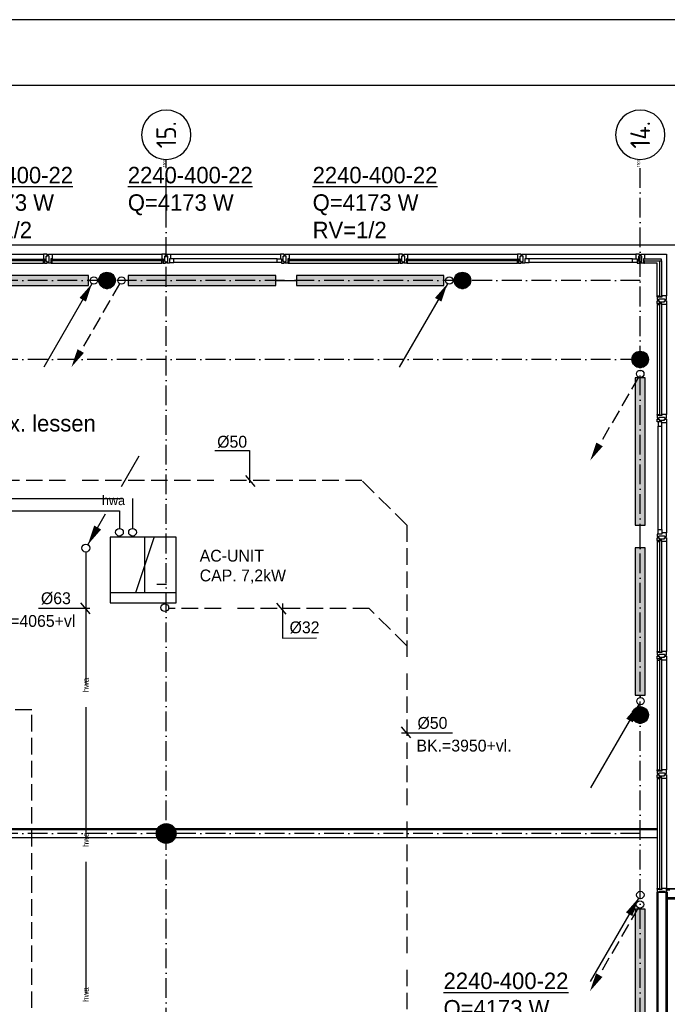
# Model space of a CAD drawing. Extents: x -41378 to 114803, y -24080 to 82188.
# Tile 62 of 137: x -2635 to 7203, y 67233 to 82188. Entities that reach past the tile are written whole.
import ezdxf
from ezdxf.enums import TextEntityAlignment as Align

# ---------------------------------------------------------------- set-up
doc = ezdxf.new("R2010")
doc.units = 0
doc.header["$LTSCALE"] = 50
for name, pattern in [('2322102', [45, 5, -2, 5, -2, 5, -2, 5, -2, 5, -2, 5, -5]), ('2322107', [2000, 1000, 1000]), ('2322108', [7, 5, -2]), ('2322122', [47, 40, -7]), ('2322123', [45, 5, -2, 5, -2, 5, -2, 5, -2, 5, -2, 5, -5]), ('2322140', [45, 40, -5]), ('DASHDOT', [9, 6, -1.5, 0, -1.5])]:
    doc.linetypes.add(name, pattern=pattern)
doc.layers.get('0').update_dxf_attribs({"linetype": 'CONTINUOUS'})
for name, color, linetype in [('00KAD025', 2, 'CONTINUOUS'), ('00KAD070', 5, 'CONTINUOUS'), ('AL$7----_STRAMIEN', 1, 'DASHDOT'), ('AL21----_BUITENWAND', 4, 'CONTINUOUS'), ('AL22----_BINNENWAND', 7, 'CONTINUOUS'), ('AL28----_KONSTRUKTIE', 3, 'CONTINUOUS'), ('AL31----_BUITENKOZ', 7, 'CONTINUOUS'), ('ALN-----_BLOCKNAAM', 2, 'CONTINUOUS'), ('ALXAA---_GEWBETON', 12, 'CONTINUOUS'), ('ALXOU---_GLAS', 7, 'CONTINUOUS'), ('BOUW', 8, 'CONTINUOUS'), ('WI561---', 1, 'CONTINUOUS'), ('WL$1----', 3, 'CONTINUOUS'), ('WL521---', 4, 'CONTINUOUS'), ('WL5233--', 4, 'CONTINUOUS'), ('WL5448--', 4, 'CONTINUOUS'), ('WL5502--', 4, 'CONTINUOUS'), ('WL561---', 4, 'CONTINUOUS'), ('WL561---_AANVOER', 4, 'CONTINUOUS'), ('WL561---_RETOUR', 4, 'CONTINUOUS'), ('WL5627--', 4, 'CONTINUOUS'), ('WL570---', 3, 'CONTINUOUS'), ('WM$1----', 1, 'CONTINUOUS'), ('WM521---', 1, 'CONTINUOUS'), ('WM5502--', 1, 'CONTINUOUS'), ('WM570---', 1, 'CONTINUOUS')]:
    doc.layers.add(name, color=color, linetype=linetype)
doc.layers.get('0').freeze()
doc.styles.add('BURO-018', font='BUROFONT.shx', dxfattribs={"height": 90})
doc.styles.add('BURO-025', font='BUROFONT.shx', dxfattribs={"height": 250})
doc.styles.get("Standard").update_dxf_attribs({"font": 'ISOCP'})

# ---------------------------------------------------------------- blocks, each defined once
blk = doc.blocks.new('1011')
at = {"layer": 'AL$7----_STRAMIEN', "color": 7, "linetype": 'CONTINUOUS'}
blk.add_circle((-750, 0), 750, dxfattribs=at)
at = {"layer": 'ALN-----_BLOCKNAAM', "linetype": 'CONTINUOUS'}
blk.add_text('1011', height=100, dxfattribs=at).set_placement((0, 0))
blk = doc.blocks.new('2322401')
at = {"color": 0, "linetype": 'CONTINUOUS'}
for p, q in [((-0.5, 0.5, 1), (-0.5, 0.5)), ((-0.5, 0.5, 1), (-0.5, -0.5, 1)), ((0.5, 0.5, 1), (-0.5, 0.5, 1)), ((0.5, 0.5), (-0.5, 0.5)), ((-0.5, 0.5), (-0.5, -0.5)), ((0.5, 0.5, 1), (0.5, 0.5)), ((0.5, -0.5, 1), (0.5, 0.5, 1)), ((0.5, -0.5), (0.5, 0.5)), ((-0.5, -0.5, 1), (-0.5, -0.5)), ((-0.5, -0.5, 1), (0.5, -0.5, 1)), ((-0.5, -0.5), (0.5, -0.5)), ((0.5, -0.5, 1), (0.5, -0.5))]:
    blk.add_line(p, q, dxfattribs=at)
blk = doc.blocks.new('CVHATCH1')
at = {"color": 0, "linetype": 'CONTINUOUS'}
blk.add_solid([(-0.5, -0.5), (0.5, -0.5), (-0.5, 0.5), (0.5, 0.5)], dxfattribs=at)
blk = doc.blocks.new('LDV2108')
at = {"color": 0, "linetype": 'CONTINUOUS'}
for p, q in [((-0.25, -0.43), (-1.19, -2.06)), ((-1.56, -2.71), (-2.5, -4.33)), ((-2.87, -4.98), (-3.81, -6.6)), ((-4.19, -7.25), (-5.12, -8.88)), ((-5.5, -9.53), (-6.44, -11.15))]:
    blk.add_line(p, q, dxfattribs=at)
blk.add_lwpolyline([(-6.75, -11.69, 0, 1, 0), (-5.5, -9.53, 1, 1, 0)], format="xyseb", dxfattribs=at)
blk.add_circle((0, 0), 0.5, dxfattribs=at)
blk = doc.blocks.new('LDV4107')
at = {"color": 0, "linetype": 'CONTINUOUS'}
blk.add_line((-0.25, -0.43), (-6.75, -11.69), dxfattribs=at)
blk.add_lwpolyline([(-0.25, -0.43, 0, 1, 0), (-1.5, -2.6, 1, 1, 0)], format="xyseb", dxfattribs=at)
blk.add_circle((0, 0), 0.5, dxfattribs=at)
blk = doc.blocks.new('2322615')
at = {"color": 0, "linetype": 'CONTINUOUS'}
for p, q in [((-2.5, -7.5), (2.5, 7.5)), ((0, 7.5), (2.5, 7.5)), ((0, 7.5), (0, -7.5)), ((0, -7.5), (-2.5, -7.5))]:
    blk.add_line(p, q, dxfattribs=at)
at = {"color": 0, "linetype": 'CONTINUOUS', "style": 'BURO-018', "flags": 1}
blk.add_attdef('W_ID', (0, 0), '', height=1.8, dxfattribs=at)
blk = doc.blocks.new('LDV3')
at = {"color": 0, "linetype": 'CONTINUOUS'}
for p, q in [((4.5, 7.79), (6.75, 11.69)), ((0.25, 0.43), (2.5, 4.33))]:
    blk.add_line(p, q, dxfattribs=at)
blk.add_lwpolyline([(0.25, 0.43, 0, 1, 0), (1.5, 2.6, 1, 1, 0)], format="xyseb", dxfattribs=at)
blk.add_circle((0, 0), 0.5, dxfattribs=at)
at = {"color": 0, "linetype": 'CONTINUOUS', "style": 'BURO-018'}
blk.add_attdef('LD_TEXT1', text='', height=1.8, dxfattribs=at).set_placement((3.5, 6.06), align=Align.MIDDLE)
blk = doc.blocks.new('CVRINFO2')
at = {"color": 0, "linetype": 'CONTINUOUS', "style": 'BURO-025'}
for tag, p in [('CV_TEXT125', (0, 0)), ('CV_TEXT225', (0, -4.17)), ('CV_TEXT325', (0, -8.33)), ('CV_TEXT425', (0, -12.5))]:
    blk.add_attdef(tag, p, '', height=2.5, dxfattribs=at)
blk = doc.blocks.new('2322122-2')
at = {"layer": 'WM521---', "color": 0, "style": 'BURO-018'}
for p in [(-1632, 72082), (-1632, 69732), (-1632, 67382)]:
    blk.add_text('hwa', height=90, rotation=90, dxfattribs=at).set_placement(p, align=Align.MIDDLE)

msp = doc.modelspace()

# ---------------------------------------------------------------- linework, layer by layer
at = {"layer": '00KAD025', "linetype": 'CONTINUOUS'}
msp.add_line((114803.4, 82187.6), (-41378.4, 82187.6), dxfattribs=at)
at = {"layer": '00KAD070', "linetype": 'CONTINUOUS'}
msp.add_line((113803.4, 81187.6), (-40378.4, 81187.6), dxfattribs=at)
at = {"layer": 'AL$7----_STRAMIEN', "color": 1}
for p, q in [((-409, 10167.3), (-409, 80064.7)), ((6791, 10768.5), (6791, 80064.7)), ((6791, 78227.3), (-30136.5, 78227.3)), ((6791, 77027.3), (-30136.5, 77027.3)), ((6791, 69827.3), (-30136.5, 69827.3))]:
    msp.add_line(p, q, dxfattribs=at)
at = {"layer": 'AL21----_BUITENWAND', "color": 8}
msp.add_line((-26149, 78767.3), (7331, 78767.3), dxfattribs=at)
at = {"layer": 'AL22----_BINNENWAND', "color": 8}
for p, q in [((-5407.3, 69902.3), (7051, 69902.3)), ((7051, 69902.3), (7051, 69752.3)), ((7051, 60902.3), (7051, 68936.3)), ((7051, 68936.3), (7201, 68936.3)), ((7201, 68936.3), (7201, 60902.3))]:
    msp.add_line(p, q, dxfattribs=at)
at = {"layer": 'AL22----_BINNENWAND', "color": 8, "linetype": 'CONTINUOUS'}
for p, q in [((-5407.3, 69887.3), (7051, 69887.3)), ((-5407.3, 69767.3), (7051, 69767.3)), ((7066, 60902.3), (7066, 68936.3)), ((7186, 60902.3), (7186, 68936.3))]:
    msp.add_line(p, q, dxfattribs=at)
at = {"layer": 'AL28----_KONSTRUKTIE', "color": 8}
for centre, radius in [((-1309, 78227.3), 125), ((4091, 78227.3), 125), ((6791, 77027.3), 125), ((6791, 71627.3), 125), ((-409, 69827.3), 150)]:
    msp.add_circle(centre, radius, dxfattribs=at)
at = {"layer": 'AL31----_BUITENKOZ', "color": 8}
for p, q in [((-3944, 78626.3), (-2274, 78626.3)), ((-2144, 78626.3), (-474, 78626.3)), ((-344, 78626.3), (1326, 78626.3)), ((1276, 78554.3), (-294, 78554.3)), ((1456, 78626.3), (3126, 78626.3)), ((3256, 78626.3), (4926, 78626.3)), ((5056, 78626.3), (6726, 78626.3)), ((6676, 78554.3), (5106, 78554.3)), ((6856, 78626.3), (7190, 78626.3)), ((7190, 78626.3), (7190, 77992.3)), ((-3944, 78487.3), (-2274, 78487.3)), ((-2144, 78487.3), (-474, 78487.3)), ((1276, 78500.3), (-294, 78500.3)), ((1456, 78487.3), (3126, 78487.3)), ((3256, 78487.3), (4926, 78487.3)), ((6676, 78500.3), (5106, 78500.3)), ((7051, 78487.3), (6856, 78487.3)), ((7051, 77992.3), (7051, 78487.3)), ((7051, 77862.3), (7051, 76192.3)), ((7190, 77862.3), (7190, 76192.3)), ((7064, 74442.3), (7064, 76012.3)), ((7118, 74442.3), (7118, 76012.3)), ((7190, 76062.3), (7190, 74392.3)), ((7051, 74262.3), (7051, 72592.3)), ((7190, 74262.3), (7190, 72592.3)), ((7051, 72462.3), (7051, 70792.3)), ((7190, 72462.3), (7190, 70792.3)), ((7051, 70662.3), (7051, 68992.3)), ((7190, 70662.3), (7190, 68992.3)), ((7190, 68991.3), (7191, 68992.3)), ((7190, 68981.3), (7190, 68991.3)), ((7191, 68980.3), (7190, 68981.3)), ((7239.5, 68965.3), (7190, 68965.3)), ((7190, 68965.3), (7190, 68851.3)), ((7191, 68992.3), (7357.5, 68992.3)), ((7357.5, 68980.3), (7191, 68980.3)), ((7190, 68851.3), (7239.5, 68851.3)), ((7190, 68851.3), (7190, 68836.3)), ((7341.5, 68851.3), (7190, 68851.3)), ((7190, 68836.3), (7341.5, 68836.3))]:
    msp.add_line(p, q, dxfattribs=at)
at = {"layer": 'AL31----_BUITENKOZ', "color": 8, "linetype": 'CONTINUOUS'}
for p, q in [((-2236.9, 78626.3), (-2274, 78626.3)), ((-2274, 78626.3), (-2274, 78619.3)), ((-2274, 78619.3), (-2274, 78615.3)), ((-2274, 78615.3), (-2274, 78607.3)), ((-2274, 78607.3), (-2274, 78554.3)), ((-2274, 78554.3), (-2257, 78554.3)), ((-2274, 78487.3), (-2274, 78524.3)), ((-2274, 78524.3), (-2257, 78524.3)), ((-2257, 78554.3), (-2257, 78487.3)), ((-2257, 78524.3), (-2257, 78492.3)), ((-2218, 78626.3), (-2236.9, 78626.3)), ((-2232, 78517.3), (-2232, 78597.3)), ((-2232, 78597.3), (-2218, 78597.3)), ((-2218, 78517.3), (-2232, 78517.3)), ((-2218, 78620.3), (-2218, 78626.3)), ((-2218, 78606.3), (-2218, 78620.3)), ((-2218, 78597.3), (-2218, 78606.3)), ((-2218, 78606.3), (-2218, 78606.3)), ((-2218, 78507.3), (-2218, 78517.3)), ((-2200, 78620.3), (-2200, 78626.3)), ((-2200, 78626.3), (-2181.1, 78626.3)), ((-2200, 78606.8), (-2200, 78620.3)), ((-2200, 78597.3), (-2200, 78606.8)), ((-2200, 78606.8), (-2200, 78606.8)), ((-2186, 78597.3), (-2200, 78597.3)), ((-2200, 78507.3), (-2200, 78517.3)), ((-2200, 78517.3), (-2186, 78517.3)), ((-2186, 78517.3), (-2186, 78597.3)), ((-2181.1, 78626.3), (-2144, 78626.3)), ((-2144, 78554.3), (-2161, 78554.3)), ((-2161, 78554.3), (-2161, 78487.3)), ((-2161, 78524.3), (-2161, 78492.3)), ((-2144, 78524.3), (-2161, 78524.3)), ((-2144, 78626.3), (-2144, 78619.3)), ((-2144, 78619.3), (-2144, 78615.3)), ((-2144, 78615.3), (-2144, 78607.3)), ((-2144, 78607.3), (-2144, 78554.3)), ((-2144, 78487.3), (-2144, 78524.3)), ((-436.9, 78626.3), (-474, 78626.3)), ((-474, 78626.3), (-474, 78619.3)), ((-474, 78619.3), (-474, 78615.3)), ((-474, 78615.3), (-474, 78607.3)), ((-474, 78607.3), (-474, 78554.3)), ((-474, 78554.3), (-457, 78554.3)), ((-474, 78487.3), (-474, 78524.3)), ((-474, 78524.3), (-457, 78524.3)), ((-457, 78554.3), (-457, 78487.3)), ((-457, 78524.3), (-457, 78492.3)), ((-418, 78626.3), (-436.9, 78626.3)), ((-432, 78517.3), (-432, 78597.3)), ((-432, 78597.3), (-418, 78597.3)), ((-418, 78517.3), (-432, 78517.3)), ((-418, 78620.3), (-418, 78626.3)), ((-418, 78606.3), (-418, 78620.3)), ((-418, 78597.3), (-418, 78606.3)), ((-418, 78606.3), (-418, 78606.3)), ((-418, 78507.3), (-418, 78517.3)), ((-400, 78620.3), (-400, 78626.3)), ((-400, 78626.3), (-381.1, 78626.3)), ((-400, 78606.8), (-400, 78620.3)), ((-400, 78596.8), (-400, 78606.8)), ((-400, 78606.8), (-400, 78606.8)), ((-386, 78596.8), (-400, 78596.8)), ((-400, 78507.3), (-400, 78516.8)), ((-400, 78516.8), (-386, 78516.8)), ((-386, 78516.8), (-386, 78596.8)), ((-381.1, 78626.3), (-344, 78626.3)), ((-344, 78554.3), (-361, 78554.3)), ((-361, 78554.3), (-361, 78487.3)), ((-361, 78554.3), (-361, 78500.3)), ((-294, 78554.3), (-361, 78554.3)), ((-344, 78626.3), (-344, 78619.3)), ((-344, 78619.3), (-344, 78615.3)), ((-344, 78615.3), (-344, 78607.3)), ((-344, 78607.3), (-344, 78554.3)), ((-294, 78500.3), (-294, 78554.3)), ((1276, 78500.3), (1276, 78554.3)), ((1276, 78554.3), (1343, 78554.3)), ((1363.1, 78626.3), (1326, 78626.3)), ((1326, 78626.3), (1326, 78619.3)), ((1326, 78619.3), (1326, 78615.3)), ((1326, 78615.3), (1326, 78607.3)), ((1326, 78607.3), (1326, 78554.3)), ((1326, 78554.3), (1343, 78554.3)), ((1343, 78554.3), (1343, 78487.3)), ((1343, 78554.3), (1343, 78500.3)), ((1382, 78626.3), (1363.1, 78626.3)), ((1368, 78517.3), (1368, 78597.3)), ((1368, 78597.3), (1382, 78597.3)), ((1382, 78517.3), (1368, 78517.3)), ((1382, 78620.3), (1382, 78626.3)), ((1382, 78606.3), (1382, 78620.3)), ((1382, 78597.3), (1382, 78606.3)), ((1382, 78606.3), (1382, 78606.3)), ((1382, 78507.3), (1382, 78517.3)), ((1400, 78620.3), (1400, 78626.3)), ((1400, 78626.3), (1418.9, 78626.3)), ((1400, 78606.8), (1400, 78620.3)), ((1400, 78597.3), (1400, 78606.8)), ((1400, 78606.8), (1400, 78606.8)), ((1414, 78597.3), (1400, 78597.3)), ((1400, 78507.3), (1400, 78517.3)), ((1400, 78517.3), (1414, 78517.3)), ((1414, 78517.3), (1414, 78597.3)), ((1418.9, 78626.3), (1456, 78626.3)), ((1456, 78554.3), (1439, 78554.3)), ((1439, 78554.3), (1439, 78487.3)), ((1439, 78524.3), (1439, 78492.3)), ((1456, 78524.3), (1439, 78524.3)), ((1456, 78626.3), (1456, 78619.3)), ((1456, 78619.3), (1456, 78615.3)), ((1456, 78615.3), (1456, 78607.3)), ((1456, 78607.3), (1456, 78554.3)), ((1456, 78487.3), (1456, 78524.3)), ((3163.1, 78626.3), (3126, 78626.3)), ((3126, 78626.3), (3126, 78619.3)), ((3126, 78619.3), (3126, 78615.3)), ((3126, 78615.3), (3126, 78607.3)), ((3126, 78607.3), (3126, 78554.3)), ((3126, 78554.3), (3143, 78554.3)), ((3126, 78487.3), (3126, 78524.3)), ((3126, 78524.3), (3143, 78524.3)), ((3143, 78554.3), (3143, 78487.3)), ((3143, 78524.3), (3143, 78492.3)), ((3182, 78626.3), (3163.1, 78626.3)), ((3168, 78517.3), (3168, 78597.3)), ((3168, 78597.3), (3182, 78597.3)), ((3182, 78517.3), (3168, 78517.3)), ((3182, 78620.3), (3182, 78626.3)), ((3182, 78606.3), (3182, 78620.3)), ((3182, 78597.3), (3182, 78606.3)), ((3182, 78606.3), (3182, 78606.3)), ((3182, 78507.3), (3182, 78517.3)), ((3200, 78620.3), (3200, 78626.3)), ((3200, 78626.3), (3218.9, 78626.3)), ((3200, 78606.8), (3200, 78620.3)), ((3200, 78597.3), (3200, 78606.8)), ((3200, 78606.8), (3200, 78606.8)), ((3214, 78597.3), (3200, 78597.3)), ((3200, 78507.3), (3200, 78517.3)), ((3200, 78517.3), (3214, 78517.3)), ((3214, 78517.3), (3214, 78597.3)), ((3218.9, 78626.3), (3256, 78626.3)), ((3256, 78554.3), (3239, 78554.3)), ((3239, 78554.3), (3239, 78487.3)), ((3239, 78524.3), (3239, 78492.3)), ((3256, 78524.3), (3239, 78524.3)), ((3256, 78626.3), (3256, 78619.3)), ((3256, 78619.3), (3256, 78615.3)), ((3256, 78615.3), (3256, 78607.3)), ((3256, 78607.3), (3256, 78554.3)), ((3256, 78487.3), (3256, 78524.3)), ((4963.1, 78626.3), (4926, 78626.3)), ((4926, 78626.3), (4926, 78619.3)), ((4926, 78619.3), (4926, 78615.3)), ((4926, 78615.3), (4926, 78607.3)), ((4926, 78607.3), (4926, 78554.3)), ((4926, 78554.3), (4943, 78554.3)), ((4926, 78487.3), (4926, 78524.3)), ((4926, 78524.3), (4943, 78524.3)), ((4943, 78554.3), (4943, 78487.3)), ((4943, 78524.3), (4943, 78492.3)), ((4982, 78626.3), (4963.1, 78626.3)), ((4968, 78517.3), (4968, 78597.3)), ((4968, 78597.3), (4982, 78597.3)), ((4982, 78517.3), (4968, 78517.3)), ((4982, 78620.3), (4982, 78626.3)), ((4982, 78606.3), (4982, 78620.3)), ((4982, 78597.3), (4982, 78606.3)), ((4982, 78606.3), (4982, 78606.3)), ((4982, 78507.3), (4982, 78517.3)), ((5000, 78620.3), (5000, 78626.3)), ((5000, 78626.3), (5018.9, 78626.3)), ((5000, 78606.8), (5000, 78620.3)), ((5000, 78596.8), (5000, 78606.8)), ((5000, 78606.8), (5000, 78606.8)), ((5014, 78596.8), (5000, 78596.8)), ((5000, 78507.3), (5000, 78516.8)), ((5000, 78516.8), (5014, 78516.8)), ((5014, 78516.8), (5014, 78596.8)), ((5018.9, 78626.3), (5056, 78626.3)), ((5056, 78554.3), (5039, 78554.3)), ((5039, 78554.3), (5039, 78487.3)), ((5039, 78554.3), (5039, 78500.3)), ((5106, 78554.3), (5039, 78554.3)), ((5056, 78626.3), (5056, 78619.3)), ((5056, 78619.3), (5056, 78615.3)), ((5056, 78615.3), (5056, 78607.3)), ((5056, 78607.3), (5056, 78554.3)), ((5106, 78500.3), (5106, 78554.3)), ((6676, 78500.3), (6676, 78554.3)), ((6676, 78554.3), (6743, 78554.3)), ((6763.1, 78626.3), (6726, 78626.3)), ((6726, 78626.3), (6726, 78619.3)), ((6726, 78619.3), (6726, 78615.3)), ((6726, 78615.3), (6726, 78607.3)), ((6726, 78607.3), (6726, 78554.3)), ((6726, 78554.3), (6743, 78554.3)), ((6743, 78554.3), (6743, 78487.3)), ((6743, 78554.3), (6743, 78500.3)), ((6782, 78626.3), (6763.1, 78626.3)), ((6768, 78517.3), (6768, 78597.3)), ((6768, 78597.3), (6782, 78597.3)), ((6782, 78517.3), (6768, 78517.3)), ((6782, 78620.3), (6782, 78626.3)), ((6782, 78606.3), (6782, 78620.3)), ((6782, 78597.3), (6782, 78606.3)), ((6782, 78606.3), (6782, 78606.3)), ((6782, 78507.3), (6782, 78517.3)), ((6800, 78620.3), (6800, 78626.3)), ((6800, 78626.3), (6818.9, 78626.3)), ((6800, 78606.3), (6800, 78620.3)), ((6800, 78596.8), (6800, 78606.3)), ((6800, 78606.3), (6800, 78606.3)), ((6814, 78596.8), (6800, 78596.8)), ((6800, 78507.3), (6800, 78516.8)), ((6800, 78516.8), (6814, 78516.8)), ((6814, 78516.8), (6814, 78596.8)), ((6818.9, 78626.3), (6856, 78626.3)), ((6856, 78554.3), (6839, 78554.3)), ((6839, 78554.3), (6839, 78487.3)), ((6839, 78524.3), (6839, 78492.3)), ((6856, 78524.3), (6839, 78524.3)), ((6856, 78626.3), (6856, 78619.3)), ((6856, 78619.3), (6856, 78615.3)), ((6856, 78615.3), (6856, 78607.3)), ((6856, 78607.3), (6856, 78554.3)), ((6856, 78487.3), (6856, 78524.3)), ((-2262, 78487.3), (-2274, 78487.3)), ((-2257, 78492.3), (-2262, 78492.3)), ((-2262, 78492.3), (-2262, 78487.3)), ((-2257, 78487.3), (-2218, 78487.3)), ((-2218, 78493.3), (-2218, 78507.3)), ((-2218, 78507.3), (-2218, 78507.3)), ((-2218, 78487.3), (-2218, 78493.3)), ((-2200, 78493.3), (-2200, 78507.3)), ((-2200, 78507.3), (-2200, 78507.3)), ((-2200, 78487.3), (-2200, 78493.3)), ((-2161, 78487.3), (-2200, 78487.3)), ((-2161, 78492.3), (-2156, 78492.3)), ((-2156, 78492.3), (-2156, 78487.3)), ((-2156, 78487.3), (-2144, 78487.3)), ((-462, 78487.3), (-474, 78487.3)), ((-457, 78492.3), (-462, 78492.3)), ((-462, 78492.3), (-462, 78487.3)), ((-457, 78487.3), (-418, 78487.3)), ((-418, 78493.3), (-418, 78507.3)), ((-418, 78507.3), (-418, 78507.3)), ((-418, 78487.3), (-418, 78493.3)), ((-400, 78493.3), (-400, 78507.3)), ((-400, 78507.3), (-400, 78507.3)), ((-400, 78487.3), (-400, 78493.3)), ((-361, 78487.3), (-400, 78487.3)), ((-361, 78500.3), (-294, 78500.3)), ((1343, 78500.3), (1276, 78500.3)), ((1343, 78487.3), (1382, 78487.3)), ((1382, 78493.3), (1382, 78507.3)), ((1382, 78507.3), (1382, 78507.3)), ((1382, 78487.3), (1382, 78493.3)), ((1400, 78493.3), (1400, 78507.3)), ((1400, 78507.3), (1400, 78507.3)), ((1400, 78487.3), (1400, 78493.3)), ((1439, 78487.3), (1400, 78487.3)), ((1439, 78492.3), (1444, 78492.3)), ((1444, 78492.3), (1444, 78487.3)), ((1444, 78487.3), (1456, 78487.3)), ((3138, 78487.3), (3126, 78487.3)), ((3143, 78492.3), (3138, 78492.3)), ((3138, 78492.3), (3138, 78487.3)), ((3143, 78487.3), (3182, 78487.3)), ((3182, 78493.3), (3182, 78507.3)), ((3182, 78507.3), (3182, 78507.3)), ((3182, 78487.3), (3182, 78493.3)), ((3200, 78493.3), (3200, 78507.3)), ((3200, 78507.3), (3200, 78507.3)), ((3200, 78487.3), (3200, 78493.3)), ((3239, 78487.3), (3200, 78487.3)), ((3239, 78492.3), (3244, 78492.3)), ((3244, 78492.3), (3244, 78487.3)), ((3244, 78487.3), (3256, 78487.3)), ((4938, 78487.3), (4926, 78487.3)), ((4943, 78492.3), (4938, 78492.3)), ((4938, 78492.3), (4938, 78487.3)), ((4943, 78487.3), (4982, 78487.3)), ((4982, 78493.3), (4982, 78507.3)), ((4982, 78507.3), (4982, 78507.3)), ((4982, 78487.3), (4982, 78493.3)), ((5000, 78493.3), (5000, 78507.3)), ((5000, 78507.3), (5000, 78507.3)), ((5000, 78487.3), (5000, 78493.3)), ((5039, 78487.3), (5000, 78487.3)), ((5039, 78500.3), (5106, 78500.3)), ((6743, 78500.3), (6676, 78500.3)), ((6743, 78487.3), (6782, 78487.3)), ((6782, 78493.3), (6782, 78507.3)), ((6782, 78507.3), (6782, 78507.3)), ((6782, 78487.3), (6782, 78493.3)), ((6800, 78493.3), (6800, 78507.3)), ((6800, 78507.3), (6800, 78507.3)), ((6800, 78487.3), (6800, 78493.3)), ((6839, 78487.3), (6800, 78487.3)), ((6839, 78492.3), (6844, 78492.3)), ((6844, 78492.3), (6844, 78487.3)), ((6844, 78487.3), (6856, 78487.3)), ((7051, 77980.3), (7051, 77992.3)), ((7051, 77992.3), (7088, 77992.3)), ((7056, 77980.3), (7051, 77980.3)), ((7051, 77975.3), (7051, 77936.3)), ((7118, 77975.3), (7051, 77975.3)), ((7051, 77936.3), (7057, 77936.3)), ((7051, 77879.3), (7051, 77918.3)), ((7051, 77918.3), (7057, 77918.3)), ((7056, 77975.3), (7056, 77980.3)), ((7088, 77975.3), (7056, 77975.3)), ((7057, 77936.3), (7071, 77936.3)), ((7057, 77918.3), (7071, 77918.3)), ((7071, 77936.3), (7071, 77936.3)), ((7071, 77936.3), (7080.5, 77936.3)), ((7071, 77918.3), (7071, 77918.3)), ((7071, 77918.3), (7081, 77918.3)), ((7080.5, 77936.3), (7080.5, 77950.3)), ((7080.5, 77950.3), (7160.5, 77950.3)), ((7081, 77918.3), (7081, 77904.3)), ((7088, 77992.3), (7088, 77975.3)), ((7171, 77992.3), (7118, 77992.3)), ((7118, 77992.3), (7118, 77975.3)), ((7160.5, 77950.3), (7160.5, 77936.3)), ((7160.5, 77936.3), (7170, 77936.3)), ((7161, 77904.3), (7161, 77918.3)), ((7161, 77918.3), (7170.5, 77918.3)), ((7170, 77936.3), (7170, 77936.3)), ((7170, 77936.3), (7184, 77936.3)), ((7170.5, 77918.3), (7170.5, 77918.3)), ((7170.5, 77918.3), (7184, 77918.3)), ((7179, 77992.3), (7171, 77992.3)), ((7183, 77992.3), (7179, 77992.3)), ((7190, 77992.3), (7183, 77992.3)), ((7184, 77936.3), (7190, 77936.3)), ((7184, 77918.3), (7190, 77918.3)), ((7190, 77955.3), (7190, 77992.3)), ((7190, 77936.3), (7190, 77955.3)), ((7190, 77918.3), (7190, 77899.4)), ((7118, 77879.3), (7051, 77879.3)), ((7056, 77874.3), (7051, 77874.3)), ((7051, 77874.3), (7051, 77862.3)), ((7051, 77862.3), (7088, 77862.3)), ((7088, 77879.3), (7056, 77879.3)), ((7056, 77879.3), (7056, 77874.3)), ((7081, 77904.3), (7161, 77904.3)), ((7088, 77862.3), (7088, 77879.3)), ((7118, 77862.3), (7118, 77879.3)), ((7171, 77862.3), (7118, 77862.3)), ((7179, 77862.3), (7171, 77862.3)), ((7183, 77862.3), (7179, 77862.3)), ((7190, 77862.3), (7183, 77862.3)), ((7190, 77899.4), (7190, 77862.3)), ((7051, 76180.3), (7051, 76192.3)), ((7051, 76192.3), (7088, 76192.3)), ((7056, 76180.3), (7051, 76180.3)), ((7051, 76175.3), (7051, 76136.3)), ((7118, 76175.3), (7051, 76175.3)), ((7051, 76136.3), (7057, 76136.3)), ((7056, 76175.3), (7056, 76180.3)), ((7088, 76175.3), (7056, 76175.3)), ((7057, 76136.3), (7071, 76136.3)), ((7071, 76136.3), (7071, 76136.3)), ((7071, 76136.3), (7081, 76136.3)), ((7081, 76136.3), (7081, 76150.3)), ((7081, 76150.3), (7161, 76150.3)), ((7088, 76192.3), (7088, 76175.3)), ((7171, 76192.3), (7118, 76192.3)), ((7118, 76192.3), (7118, 76175.3)), ((7161, 76150.3), (7161, 76136.3)), ((7161, 76136.3), (7170, 76136.3)), ((7170, 76136.3), (7170, 76136.3)), ((7170, 76136.3), (7184, 76136.3)), ((7179, 76192.3), (7171, 76192.3)), ((7183, 76192.3), (7179, 76192.3)), ((7190, 76192.3), (7183, 76192.3)), ((7184, 76136.3), (7190, 76136.3)), ((7190, 76155.3), (7190, 76192.3)), ((7190, 76136.3), (7190, 76155.3)), ((7051, 76079.3), (7051, 76118.3)), ((7051, 76118.3), (7057, 76118.3)), ((7118, 76079.3), (7051, 76079.3)), ((7057, 76118.3), (7071, 76118.3)), ((7118, 76079.3), (7064, 76079.3)), ((7064, 76079.3), (7064, 76012.3)), ((7064, 76012.3), (7118, 76012.3)), ((7071, 76118.3), (7071, 76118.3)), ((7071, 76118.3), (7080.5, 76118.3)), ((7080.5, 76118.3), (7080.5, 76104.3)), ((7080.5, 76104.3), (7160.5, 76104.3)), ((7118, 76062.3), (7118, 76079.3)), ((7118, 76012.3), (7118, 76079.3)), ((7171, 76062.3), (7118, 76062.3)), ((7160.5, 76104.3), (7160.5, 76118.3)), ((7160.5, 76118.3), (7170.5, 76118.3)), ((7170.5, 76118.3), (7170.5, 76118.3)), ((7170.5, 76118.3), (7184, 76118.3)), ((7179, 76062.3), (7171, 76062.3)), ((7183, 76062.3), (7179, 76062.3)), ((7190, 76062.3), (7183, 76062.3)), ((7184, 76118.3), (7190, 76118.3)), ((7190, 76118.3), (7190, 76099.4)), ((7190, 76099.4), (7190, 76062.3)), ((7051, 74375.3), (7051, 74336.3)), ((7118, 74375.3), (7051, 74375.3)), ((7051, 74336.3), (7057, 74336.3)), ((7057, 74336.3), (7071, 74336.3)), ((7064, 74375.3), (7064, 74442.3)), ((7064, 74442.3), (7118, 74442.3)), ((7118, 74375.3), (7064, 74375.3)), ((7071, 74336.3), (7071, 74336.3)), ((7071, 74336.3), (7081, 74336.3)), ((7081, 74336.3), (7081, 74350.3)), ((7081, 74350.3), (7161, 74350.3)), ((7118, 74442.3), (7118, 74375.3)), ((7171, 74392.3), (7118, 74392.3)), ((7118, 74392.3), (7118, 74375.3)), ((7161, 74350.3), (7161, 74336.3)), ((7161, 74336.3), (7170, 74336.3)), ((7170, 74336.3), (7170, 74336.3)), ((7170, 74336.3), (7184, 74336.3)), ((7179, 74392.3), (7171, 74392.3)), ((7183, 74392.3), (7179, 74392.3)), ((7190, 74392.3), (7183, 74392.3)), ((7184, 74336.3), (7190, 74336.3)), ((7190, 74355.3), (7190, 74392.3)), ((7190, 74336.3), (7190, 74355.3)), ((7051, 74279.3), (7051, 74318.3)), ((7051, 74318.3), (7057, 74318.3)), ((7118, 74279.3), (7051, 74279.3)), ((7056, 74274.3), (7051, 74274.3)), ((7051, 74274.3), (7051, 74262.3)), ((7051, 74262.3), (7088, 74262.3)), ((7088, 74279.3), (7056, 74279.3)), ((7056, 74279.3), (7056, 74274.3)), ((7057, 74318.3), (7071, 74318.3)), ((7071, 74318.3), (7071, 74318.3)), ((7071, 74318.3), (7081, 74318.3)), ((7081, 74318.3), (7081, 74304.3)), ((7081, 74304.3), (7161, 74304.3)), ((7088, 74262.3), (7088, 74279.3)), ((7118, 74262.3), (7118, 74279.3)), ((7171, 74262.3), (7118, 74262.3)), ((7161, 74304.3), (7161, 74318.3)), ((7161, 74318.3), (7170.5, 74318.3)), ((7170.5, 74318.3), (7170.5, 74318.3)), ((7170.5, 74318.3), (7184, 74318.3)), ((7179, 74262.3), (7171, 74262.3)), ((7183, 74262.3), (7179, 74262.3)), ((7190, 74262.3), (7183, 74262.3)), ((7184, 74318.3), (7190, 74318.3)), ((7190, 74318.3), (7190, 74299.4)), ((7190, 74299.4), (7190, 74262.3)), ((7051, 72580.3), (7051, 72592.3)), ((7051, 72592.3), (7088, 72592.3)), ((7056, 72580.3), (7051, 72580.3)), ((7051, 72575.3), (7051, 72536.3)), ((7118, 72575.3), (7051, 72575.3)), ((7051, 72536.3), (7057, 72536.3)), ((7056, 72575.3), (7056, 72580.3)), ((7088, 72575.3), (7056, 72575.3)), ((7057, 72536.3), (7071, 72536.3)), ((7071, 72536.3), (7071, 72536.3)), ((7071, 72536.3), (7081, 72536.3)), ((7081, 72536.3), (7081, 72550.3)), ((7081, 72550.3), (7161, 72550.3)), ((7088, 72592.3), (7088, 72575.3)), ((7171, 72592.3), (7118, 72592.3)), ((7118, 72592.3), (7118, 72575.3)), ((7161, 72550.3), (7161, 72536.3)), ((7161, 72536.3), (7170, 72536.3)), ((7170, 72536.3), (7170, 72536.3)), ((7170, 72536.3), (7184, 72536.3)), ((7179, 72592.3), (7171, 72592.3)), ((7183, 72592.3), (7179, 72592.3)), ((7190, 72592.3), (7183, 72592.3)), ((7184, 72536.3), (7190, 72536.3)), ((7190, 72555.3), (7190, 72592.3)), ((7190, 72536.3), (7190, 72555.3)), ((7051, 72479.3), (7051, 72518.3)), ((7051, 72518.3), (7057, 72518.3)), ((7118, 72479.3), (7051, 72479.3)), ((7056, 72474.3), (7051, 72474.3)), ((7051, 72474.3), (7051, 72462.3)), ((7051, 72462.3), (7088, 72462.3)), ((7088, 72479.3), (7056, 72479.3)), ((7056, 72479.3), (7056, 72474.3)), ((7057, 72518.3), (7071, 72518.3)), ((7071, 72518.3), (7071, 72518.3)), ((7071, 72518.3), (7081, 72518.3)), ((7081, 72518.3), (7081, 72504.3)), ((7081, 72504.3), (7161, 72504.3)), ((7088, 72462.3), (7088, 72479.3)), ((7118, 72462.3), (7118, 72479.3)), ((7171, 72462.3), (7118, 72462.3)), ((7161, 72504.3), (7161, 72518.3)), ((7161, 72518.3), (7170.5, 72518.3)), ((7170.5, 72518.3), (7170.5, 72518.3)), ((7170.5, 72518.3), (7184, 72518.3)), ((7179, 72462.3), (7171, 72462.3)), ((7183, 72462.3), (7179, 72462.3)), ((7190, 72462.3), (7183, 72462.3)), ((7184, 72518.3), (7190, 72518.3)), ((7190, 72518.3), (7190, 72499.4)), ((7190, 72499.4), (7190, 72462.3)), ((7051, 70780.3), (7051, 70792.3)), ((7051, 70792.3), (7088, 70792.3)), ((7056, 70780.3), (7051, 70780.3)), ((7051, 70775.3), (7051, 70736.3)), ((7118, 70775.3), (7051, 70775.3)), ((7051, 70736.3), (7057, 70736.3)), ((7056, 70775.3), (7056, 70780.3)), ((7088, 70775.3), (7056, 70775.3)), ((7057, 70736.3), (7071, 70736.3)), ((7071, 70736.3), (7071, 70736.3)), ((7071, 70736.3), (7081, 70736.3)), ((7081, 70736.3), (7081, 70750.3)), ((7081, 70750.3), (7161, 70750.3)), ((7088, 70792.3), (7088, 70775.3)), ((7171, 70792.3), (7118, 70792.3)), ((7118, 70792.3), (7118, 70775.3)), ((7161, 70750.3), (7161, 70736.3)), ((7161, 70736.3), (7170, 70736.3)), ((7170, 70736.3), (7170, 70736.3)), ((7170, 70736.3), (7184, 70736.3)), ((7179, 70792.3), (7171, 70792.3)), ((7183, 70792.3), (7179, 70792.3)), ((7190, 70792.3), (7183, 70792.3)), ((7184, 70736.3), (7190, 70736.3)), ((7190, 70755.3), (7190, 70792.3)), ((7190, 70736.3), (7190, 70755.3)), ((7051, 70679.3), (7051, 70718.3)), ((7051, 70718.3), (7057, 70718.3)), ((7118, 70679.3), (7051, 70679.3)), ((7056, 70674.3), (7051, 70674.3)), ((7051, 70674.3), (7051, 70662.3)), ((7051, 70662.3), (7088, 70662.3)), ((7088, 70679.3), (7056, 70679.3)), ((7056, 70679.3), (7056, 70674.3)), ((7057, 70718.3), (7071, 70718.3)), ((7071, 70718.3), (7071, 70718.3)), ((7071, 70718.3), (7081, 70718.3)), ((7081, 70718.3), (7081, 70704.3)), ((7081, 70704.3), (7161, 70704.3)), ((7088, 70662.3), (7088, 70679.3)), ((7118, 70662.3), (7118, 70679.3)), ((7171, 70662.3), (7118, 70662.3)), ((7161, 70704.3), (7161, 70718.3)), ((7161, 70718.3), (7170.5, 70718.3)), ((7170.5, 70718.3), (7170.5, 70718.3)), ((7170.5, 70718.3), (7184, 70718.3)), ((7179, 70662.3), (7171, 70662.3)), ((7183, 70662.3), (7179, 70662.3)), ((7190, 70662.3), (7183, 70662.3)), ((7184, 70718.3), (7190, 70718.3)), ((7190, 70718.3), (7190, 70699.4)), ((7190, 70699.4), (7190, 70662.3)), ((7051, 68980.3), (7051, 68992.3)), ((7051, 68992.3), (7088, 68992.3)), ((7056, 68980.3), (7051, 68980.3)), ((7051, 68975.3), (7051, 68936.3)), ((7118, 68975.3), (7051, 68975.3)), ((7056, 68975.3), (7056, 68980.3)), ((7088, 68975.3), (7056, 68975.3)), ((7081, 68936.3), (7081, 68950.3)), ((7081, 68950.3), (7161, 68950.3)), ((7088, 68992.3), (7088, 68975.3)), ((7171, 68992.3), (7118, 68992.3)), ((7118, 68992.3), (7118, 68975.3)), ((7161, 68950.3), (7161, 68936.3)), ((7179, 68992.3), (7171, 68992.3)), ((7183, 68992.3), (7179, 68992.3)), ((7190, 68992.3), (7183, 68992.3)), ((7190, 68955.3), (7190, 68992.3)), ((7190, 68936.3), (7190, 68955.3)), ((7051, 68936.3), (7057, 68936.3)), ((7057, 68936.3), (7071, 68936.3)), ((7071, 68936.3), (7071, 68936.3)), ((7071, 68936.3), (7081, 68936.3)), ((7161, 68936.3), (7170, 68936.3)), ((7170, 68936.3), (7170, 68936.3)), ((7170, 68936.3), (7184, 68936.3)), ((7184, 68936.3), (7190, 68936.3))]:
    msp.add_line(p, q, dxfattribs=at)
at = {"layer": 'ALXAA---_GEWBETON', "color": 8}
for p, q in [((-1433.9, 78223), (-1184.1, 78223)), ((-1433, 78243), (-1185, 78243)), ((-1428.8, 78263), (-1189.2, 78263)), ((-1420.9, 78283), (-1197.1, 78283)), ((-1408.5, 78303), (-1209.5, 78303)), ((-1389.4, 78323), (-1228.6, 78323)), ((-1356.3, 78343), (-1261.7, 78343)), ((3966.1, 78223), (4215.9, 78223)), ((3967, 78243), (4215, 78243)), ((3971.2, 78263), (4210.8, 78263)), ((3979.1, 78283), (4202.9, 78283)), ((3991.5, 78303), (4190.5, 78303)), ((4010.6, 78323), (4171.4, 78323)), ((4043.7, 78343), (4138.3, 78343)), ((-1431.6, 78203), (-1186.4, 78203)), ((-1425.9, 78183), (-1192.1, 78183)), ((-1416.2, 78163), (-1201.8, 78163)), ((-1401.3, 78143), (-1216.7, 78143)), ((-1377.9, 78123), (-1240.1, 78123)), ((-1322.3, 78103), (-1295.7, 78103)), ((3968.4, 78203), (4213.6, 78203)), ((3974.1, 78183), (4207.9, 78183)), ((3983.8, 78163), (4198.2, 78163)), ((3998.7, 78143), (4183.3, 78143)), ((4022.1, 78123), (4159.9, 78123)), ((4077.7, 78103), (4104.3, 78103)), ((6666.1, 77023), (6915.9, 77023)), ((6667, 77043), (6915, 77043)), ((6671.2, 77063), (6910.8, 77063)), ((6679.1, 77083), (6902.9, 77083)), ((6691.5, 77103), (6890.5, 77103)), ((6710.6, 77123), (6871.4, 77123)), ((6743.7, 77143), (6838.3, 77143)), ((6668.4, 77003), (6913.6, 77003)), ((6674.1, 76983), (6907.9, 76983)), ((6683.8, 76963), (6898.2, 76963)), ((6698.7, 76943), (6883.3, 76943)), ((6722.1, 76923), (6859.9, 76923)), ((6777.7, 76903), (6804.3, 76903)), ((6667, 71643), (6915, 71643)), ((6671.2, 71663), (6910.8, 71663)), ((6679.1, 71683), (6902.9, 71683)), ((6691.5, 71703), (6890.5, 71703)), ((6710.6, 71723), (6871.4, 71723)), ((6743.7, 71743), (6838.3, 71743)), ((6666.1, 71623), (6915.9, 71623)), ((6668.4, 71603), (6913.6, 71603)), ((6674.1, 71583), (6907.9, 71583)), ((6683.8, 71563), (6898.2, 71563)), ((6698.7, 71543), (6883.3, 71543)), ((6722.1, 71523), (6859.9, 71523)), ((6777.7, 71503), (6804.3, 71503)), ((-549, 69773.5), (-549, 69881.2)), ((-529, 69737.3), (-529, 69917.3)), ((-509, 69715.5), (-509, 69939.1)), ((-489, 69700.4), (-489, 69954.2)), ((-469, 69689.9), (-469, 69964.8)), ((-449, 69682.8), (-449, 69971.9)), ((-429, 69678.7), (-429, 69976)), ((-409, 69677.3), (-409, 69977.3)), ((-389, 69678.7), (-389, 69976)), ((-369, 69682.8), (-369, 69971.9)), ((-349, 69689.9), (-349, 69964.8)), ((-329, 69700.4), (-329, 69954.2)), ((-309, 69715.5), (-309, 69939.1)), ((-289, 69737.3), (-289, 69917.3)), ((-269, 69773.5), (-269, 69881.2))]:
    msp.add_line(p, q, dxfattribs=at)
at = {"layer": 'ALXOU---_GLAS', "color": 8}
for p, q in [((-3959, 78552.3), (-2259, 78552.3)), ((-2259, 78526.3), (-3959, 78526.3)), ((-2259, 78552.3), (-2259, 78526.3)), ((-2159, 78526.3), (-2159, 78552.3)), ((-2159, 78552.3), (-459, 78552.3)), ((-459, 78526.3), (-2159, 78526.3)), ((-459, 78552.3), (-459, 78526.3)), ((1441, 78526.3), (1441, 78552.3)), ((1441, 78552.3), (3141, 78552.3)), ((3141, 78526.3), (1441, 78526.3)), ((3141, 78552.3), (3141, 78526.3)), ((3241, 78526.3), (3241, 78552.3)), ((3241, 78552.3), (4941, 78552.3)), ((4941, 78526.3), (3241, 78526.3)), ((4941, 78552.3), (4941, 78526.3)), ((6841, 78552.3), (6841, 78526.3)), ((7116, 78552.3), (6841, 78552.3)), ((6841, 78526.3), (7116, 78526.3)), ((7090, 77977.3), (7090, 78526.3)), ((7090, 78526.3), (7116, 78526.3)), ((7116, 78526.3), (7116, 78552.3)), ((7116, 78526.3), (7116, 77977.3)), ((7116, 77977.3), (7090, 77977.3)), ((7090, 76177.3), (7090, 77877.3)), ((7090, 77877.3), (7116, 77877.3)), ((7116, 77877.3), (7116, 76177.3)), ((7116, 76177.3), (7090, 76177.3)), ((7090, 72577.3), (7090, 74277.3)), ((7090, 74277.3), (7116, 74277.3)), ((7116, 74277.3), (7116, 72577.3)), ((7116, 72577.3), (7090, 72577.3)), ((7090, 70777.3), (7090, 72477.3)), ((7090, 72477.3), (7116, 72477.3)), ((7116, 72477.3), (7116, 70777.3)), ((7116, 70777.3), (7090, 70777.3)), ((7090, 68977.3), (7090, 70677.3)), ((7090, 70677.3), (7116, 70677.3)), ((7116, 70677.3), (7116, 68977.3)), ((7116, 68977.3), (7090, 68977.3))]:
    msp.add_line(p, q, dxfattribs=at)
at = {"layer": 'WL$1----'}
for p, q in [((-553.7, 73612.2), (-406.5, 73612.2)), ((-259.3, 73480.5), (-1255.9, 73480.5))]:
    msp.add_line(p, q, dxfattribs=at)
at = {"layer": 'WL521---', "linetype": '2322122'}
msp.add_line((-1632.4, 74097.8), (-1632.4, 65367.1), dxfattribs=at)
at = {"layer": 'WL5233--', "linetype": '2322123'}
for p, q in [((3243.9, 74508.9), (2561.9, 75190.8)), ((3243.9, 72676.1), (2674.3, 73245.7))]:
    msp.add_line(p, q, dxfattribs=at)
at = {"layer": 'WL5448--', "linetype": '2322140'}
for p, q in [((-7562.5, 74914.4), (-921, 74914.4)), ((-921, 74914.4), (-921, 74461.3)), ((-7568.6, 74729), (-1119.5, 74729)), ((-1119.5, 74729), (-1119.5, 74461.3))]:
    msp.add_line(p, q, dxfattribs=at)
at = {"layer": 'WL5502--', "color": 1}
for centre in [(-1119.5, 74402.9), (-921, 74402.9), (-430.5, 73257.7)]:
    msp.add_circle(centre, 58.4, dxfattribs=at)
at = {"layer": 'WL561---_AANVOER', "linetype": '2322107'}
for p, q in [((1253.8, 78227.3), (1570.5, 78227.3)), ((6791, 74167.1), (6791, 74510))]:
    msp.add_line(p, q, dxfattribs=at)
at = {"layer": 'WL561---_AANVOER', "color": 1}
msp.add_line((855.7, 75645), (855.7, 75152.8), dxfattribs=at)
at = {"layer": 'WL561---_RETOUR', "color": 4, "linetype": '2322108'}
msp.add_line((-2452.6, 71703.2), (-5991.1, 71703.2), dxfattribs=at)
at = {"layer": 'WL561---_RETOUR', "linetype": '2322108'}
msp.add_line((-2452.6, 47928.6), (-2452.6, 71703.2), dxfattribs=at)
at = {"layer": 'WL5627--', "linetype": '2322102'}
for p, q in [((2561.9, 75190.8), (-19834.8, 75190.8)), ((3243.9, 74508.9), (3243.9, 61712.8)), ((2674.3, 73245.7), (-360.8, 73245.7))]:
    msp.add_line(p, q, dxfattribs=at)
at = {"layer": 'WL570---'}
for p, q in [((-259.3, 74330.2), (-1259.3, 74330.2)), ((-1259.3, 74330.2), (-1259.3, 73330.2)), ((-259.3, 73330.2), (-259.3, 74330.2)), ((-1259.3, 73330.2), (-259.3, 73330.2)), ((-259.3, 73329.2), (-259.3, 73330.2))]:
    msp.add_line(p, q, dxfattribs=at)
at = {"layer": 'WM$1----'}
for p, q in [((330, 75645), (855.7, 75645)), ((796.2, 75263.2), (937.7, 75098.2)), ((-1711.2, 73329.5), (-1569.7, 73164.6)), ((1267.4, 73324.2), (1408.8, 73159.3)), ((1355.3, 73323), (1355.3, 72793.6)), ((-2347.9, 73251.8), (-1569.9, 73251.8)), ((1355.3, 72793.6), (1873.6, 72801.5)), ((3159.2, 71445.4), (3300.7, 71280.5)), ((3162.4, 71358.2), (3940.4, 71358.2))]:
    msp.add_line(p, q, dxfattribs=at)

# ---------------------------------------------------------------- block references
at = {"layer": 'AL$7----_STRAMIEN'}
ref = msp.add_blockref('1011', (-409, 80064.7), dxfattribs=dict(at, xscale=-0.5, yscale=0.5, zscale=0.5, rotation=90))
ref.add_attrib('STR-NAAM', '15.', dxfattribs={"color": 3, "linetype": 'CONTINUOUS', "height": 300, "rotation": 90}).set_placement((-409, 80439.7), align=Align.MIDDLE)
ref = msp.add_blockref('1011', (6791, 80064.7), dxfattribs=dict(at, xscale=-0.5, yscale=0.5, zscale=0.5, rotation=90))
ref.add_attrib('STR-NAAM', '14.', dxfattribs={"color": 3, "linetype": 'CONTINUOUS', "height": 300, "rotation": 90}).set_placement((6791, 80439.7), align=Align.MIDDLE)
at = {"layer": 'WI561---'}
ref = msp.add_blockref('CVRINFO2', (-3721.5, 79702.2), dxfattribs=dict(at, xscale=100, yscale=100, zscale=100))
ref.add_attrib('CV_TEXT125', '%%u2240-400-22', (-3721.5, 79702.2), dxfattribs={"layer": '0', "color": 2, "linetype": 'CONTINUOUS', "height": 250, "style": 'BURO-025'})
ref.add_attrib('CV_TEXT225', 'Q=4173 W', (-3721.5, 79285.5), dxfattribs={"layer": '0', "color": 2, "linetype": 'CONTINUOUS', "height": 250, "style": 'BURO-025'})
ref.add_attrib('CV_TEXT325', 'ThV=1/2', (-3721.5, 78868.9), dxfattribs={"layer": '0', "color": 2, "linetype": 'CONTINUOUS', "height": 250, "style": 'BURO-025'})
ref = msp.add_blockref('CVRINFO2', (-992.1, 79702.2), dxfattribs=dict(at, xscale=100, yscale=100, zscale=100))
ref.add_attrib('CV_TEXT125', '%%u2240-400-22', (-992.1, 79702.2), dxfattribs={"layer": '0', "color": 2, "linetype": 'CONTINUOUS', "height": 250, "style": 'BURO-025'})
ref.add_attrib('CV_TEXT225', 'Q=4173 W', (-992.1, 79285.5), dxfattribs={"layer": '0', "color": 2, "linetype": 'CONTINUOUS', "height": 250, "style": 'BURO-025'})
ref = msp.add_blockref('CVRINFO2', (1815.3, 79702.2), dxfattribs=dict(at, xscale=100, yscale=100, zscale=100))
ref.add_attrib('CV_TEXT125', '%%u2240-400-22', (1815.3, 79702.2), dxfattribs={"layer": '0', "color": 2, "linetype": 'CONTINUOUS', "height": 250, "style": 'BURO-025'})
ref.add_attrib('CV_TEXT225', 'Q=4173 W', (1815.3, 79285.5), dxfattribs={"layer": '0', "color": 2, "linetype": 'CONTINUOUS', "height": 250, "style": 'BURO-025'})
ref.add_attrib('CV_TEXT325', 'RV=1/2', (1815.3, 78868.9), dxfattribs={"layer": '0', "color": 2, "linetype": 'CONTINUOUS', "height": 250, "style": 'BURO-025'})
ref = msp.add_blockref('CVRINFO2', (3803.9, 67464.8), dxfattribs=dict(at, xscale=100, yscale=100, zscale=100))
ref.add_attrib('CV_TEXT125', '%%u2240-400-22', (3803.9, 67464.8), dxfattribs={"layer": '0', "color": 2, "linetype": 'CONTINUOUS', "height": 250, "style": 'BURO-025'})
ref.add_attrib('CV_TEXT225', 'Q=4173 W', (3803.9, 67048.1), dxfattribs={"layer": '0', "color": 2, "linetype": 'CONTINUOUS', "height": 250, "style": 'BURO-025'})
ref.add_attrib('CV_TEXT325', 'ThV=1/2', (3803.9, 66631.4), dxfattribs={"layer": '0', "color": 2, "linetype": 'CONTINUOUS', "height": 250, "style": 'BURO-025'})
at = {"layer": 'WL$1----', "xscale": 56.7, "yscale": 56.7, "zscale": 56.7, "rotation": 180}
msp.add_blockref('2322615', (-736.4, 73905.8), dxfattribs=at)
at = {"layer": 'WL521---', "color": 2}
ref = msp.add_blockref('LDV3', (-1630.4, 74162.4), dxfattribs=dict(at, xscale=120, yscale=120, zscale=120))
ref.add_attrib('LD_TEXT1', 'hwa', dxfattribs={"layer": '0', "color": 1, "linetype": 'CONTINUOUS', "height": 144, "style": 'BURO-018'}).set_placement((-1210.4, 74889.9), align=Align.MIDDLE)
at = {"layer": 'WL561---', "xscale": 2240, "yscale": 150}
for name, p, zscale, rotation in [('2322401', (-2709.5, 78227.3), 400, 180.0000000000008), ('2322401', (-2709.5, 78227.3), 400, 180.0000000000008), ('CVHATCH1', (-2709.5, 78227.3), 2240, 180.0000000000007), ('CVHATCH1', (-2709.5, 78227.3), 2240, 180.0000000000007), ('2322401', (133.8, 78227.3), 400, 180.0000000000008), ('CVHATCH1', (133.8, 78227.3), 2240, 180.0000000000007), ('2322401', (2690.5, 78227.3), 400, 180.0000000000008), ('2322401', (2690.5, 78227.3), 400, 180.0000000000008), ('CVHATCH1', (2690.5, 78227.3), 2240, 180.0000000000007), ('CVHATCH1', (2690.5, 78227.3), 2240, 180.0000000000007), ('2322401', (6791, 75630), 400, 270.0000000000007), ('2322401', (6791, 75630), 400, 270.0000000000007), ('CVHATCH1', (6791, 75630), 2240, 270.0000000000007), ('CVHATCH1', (6791, 75630), 2240, 270.0000000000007), ('2322401', (6791, 73047.1), 400, 270.0000000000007), ('CVHATCH1', (6791, 73047.1), 2240, 270.0000000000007), ('2322401', (6791, 67557.3), 400, 270.0000000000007), ('CVHATCH1', (6791, 67557.3), 2240, 270.0000000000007)]:
    msp.add_blockref(name, p, dxfattribs=dict(at, zscale=zscale, rotation=rotation))
at = {"layer": 'WL561---_AANVOER', "color": 2, "xscale": 112.5, "yscale": 112.5, "zscale": 112.5}
for p in [(-1508.9, 78226.7), (3891.1, 78226.7), (6796.7, 71836.8), (6792.5, 68893.5)]:
    msp.add_blockref('LDV4107', p, dxfattribs=at)
at = {"layer": 'WL561---_RETOUR', "color": 2, "xscale": 112.5, "yscale": 112.5, "zscale": 112.5}
for p in [(-1089.5, 78226.7), (6792.1, 76808.7), (6787.9, 68748.3)]:
    msp.add_blockref('LDV2108', p, dxfattribs=at)
at = {"layer": 'WM521---'}
msp.add_blockref('2322122-2', (0, 0), dxfattribs=at)

# ---------------------------------------------------------------- texts
at = {"layer": 'BOUW', "style": 'BURO-025'}
msp.add_text('informaticalok. mix. lessen', height=250, dxfattribs=at).set_placement((-5398.9, 75932.8))
at = {"layer": 'WL570---', "color": 1, "style": 'BURO-018'}
msp.add_text('BK.=3950+vl.', height=180, dxfattribs=at).set_placement((3392.6, 71072.4))
at = {"layer": 'WM$1----', "color": 1, "style": 'BURO-018'}
for s, p in [('%%C50', (365.1, 75687.8)), ('%%C63', (-2312.5, 73310.7)), ('%%C32', (1464.5, 72868.6)), ('%%C50', (3407.8, 71417.1))]:
    msp.add_text(s, height=180, dxfattribs=at).set_placement(p)
at = {"layer": 'WM5502--', "color": 1, "style": 'BURO-018'}
for s, p in [('AC-UNIT', (99.5, 73956.5)), ('CAP. 7,2kW', (99.5, 73656.5))]:
    msp.add_text(s, height=180, dxfattribs=at).set_placement(p)
at = {"layer": 'WM570---', "color": 1, "style": 'BURO-018'}
msp.add_text('BK.=4065+vl', height=180, dxfattribs=at).set_placement((-3168.2, 72965.8))

doc.saveas('drawing.dxf')
